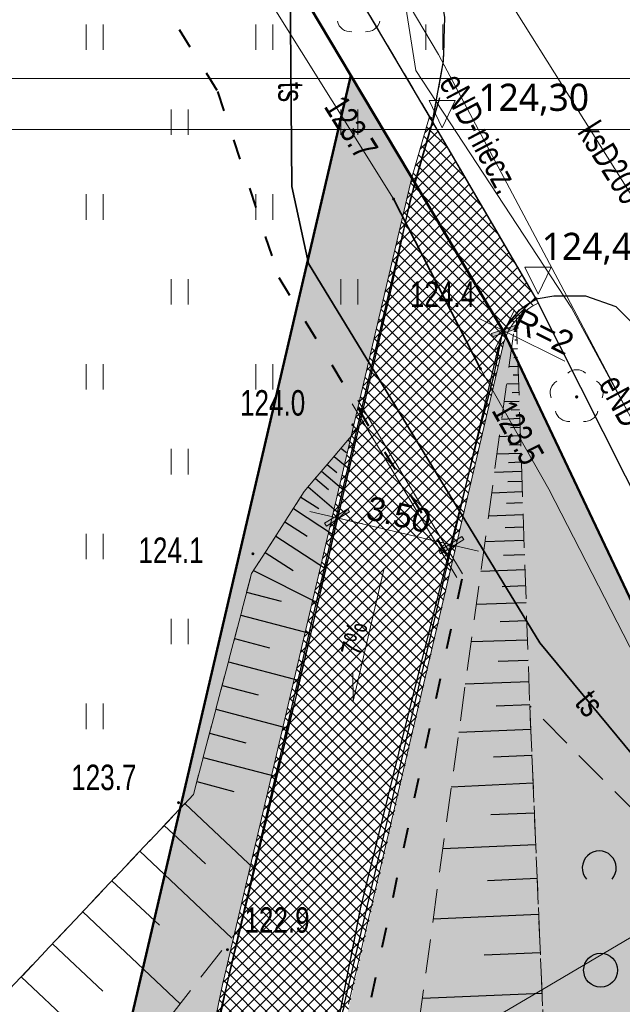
# Model space of a CAD drawing. Header units: metres. Extents: x 7464056 to 7464277, y 5957530 to 5957827.
# Tile 11 of 26: x 7464154 to 7464172, y 5957592 to 5957621. Entities that reach past the tile are written whole.
import ezdxf
from ezdxf.enums import TextEntityAlignment as Align

# ---------------------------------------------------------------- set-up
doc = ezdxf.new("R2010")
doc.units = ezdxf.units.M
doc.header["$MEASUREMENT"] = 0
for name, pattern in [('1.0_0.5', [1.5, 1, -0.5]), ('1.5_0.5', [2, 1.5, -0.5]), ('219-500', [0]), ('ACAD_ISO03W100', [30, 12, -18]), ('egug-500', [1, 0.5, -0.5])]:
    doc.linetypes.add(name, pattern=pattern)
doc.layers.get('0').update_dxf_attribs({"color": 2, "linetype": 'CONTINUOUS', "lineweight": 5})
doc.layers.get('Defpoints').update_dxf_attribs({"linetype": 'CONTINUOUS'})
for name, color, linetype in [('000 Inne (niezydentyfikowane)', 7, 'CONTINUOUS'), ('203-punkt graniczny', 7, 'CONTINUOUS'), ('218-kontur użytku gruntowego', 7, 'CONTINUOUS'), ('drzewo liściaste', 7, 'CONTINUOUS'), ('jezdnia', 7, 'CONTINUOUS'), ('krawężnik', 7, 'CONTINUOUS'), ('obudowa ochronna przewodu', 7, 'CONTINUOUS'), ('pikieta naturalna', 7, 'CONTINUOUS'), ('przewód elektroenergetyczny podziemny', 7, 'CONTINUOUS'), ('przewód elektroenergetyczny podziemny-Atr1', 7, 'CONTINUOUS'), ('przewód kanalizacyjny', 7, 'CONTINUOUS'), ('przewód kanalizacyjny-Atr1', 7, 'CONTINUOUS'), ('przewód telekomunikacyjny podziemny', 7, 'CONTINUOUS'), ('przewód telekomunikacyjny podziemny-Atr1', 7, 'CONTINUOUS'), ('rzedna', 7, 'CONTINUOUS'), ('rzedna-Atr2', 7, 'CONTINUOUS'), ('skarpa nieumocniona', 7, 'CONTINUOUS'), ('trawnik', 7, 'CONTINUOUS'), ('zadrzewienie  zakrzewienie', 7, 'CONTINUOUS')]:
    doc.layers.add(name, color=color, linetype=linetype)
for name, color, linetype, lineweight in [('219-działka ewidencyjna', 7, 'CONTINUOUS', 30), ('__A-asfalt', 253, 'CONTINUOUS', 5), ('__A-krawężnik', 5, 'CONTINUOUS', 30), ('__A-opisy', 5, 'CONTINUOUS', 20), ('__A-rzędne projektowane', 7, 'CONTINUOUS', 15), ('__A-Wymiary', 7, 'CONTINUOUS', 13), ('__A-zieleń', 3, 'CONTINUOUS', 5), ('_A opisy', 7, 'CONTINUOUS', 20), ('_E-kabel el', 1, 'ACAD_ISO03W100', 40), ('A-Tabelka', 7, 'CONTINUOUS', 18), ('pikieta naturalna-Atr2', 8, 'CONTINUOUS', 9), ('pikieta sztuczna', 8, 'CONTINUOUS', 9), ('pikieta sztuczna-Atr2', 8, 'CONTINUOUS', 9)]:
    doc.layers.add(name, color=color, linetype=linetype, lineweight=lineweight)
doc.styles.add('arial', font='arial.ttf')
doc.styles.add('GENERATED_STYLE_1', font='arial.ttf')
doc.styles.get("Standard").update_dxf_attribs({"font": 'Working1250', "width": 0.75})
doc.styles.add('trebuchet', font='trebuc.ttf')
doc.dimstyles.new('250', dxfattribs={"dimscale": 0.1, "dimtxt": 7, "dimasz": 1, "dimexe": 1.25, "dimexo": 0.625, "dimgap": 1.5, "dimtad": 1, "dimzin": 4, "dimdsep": 46, "dimtxsty": 'arial', "dimblk": 'W', "dimcen": 1, "dimse1": 1, "dimse2": 1, "dimclrd": 256, "dimclrt": 7, "dimadec": 1, "dimazin": 0, "dimtm": 1e-09, "dimtfac": 1, "dimtmove": 0, "dimatfit": 0, "dimldrblk": 'W', "dimfxl": 0, "dimlwd": 5, "dimarcsym": 0})
pattern_1 = [(45, (0, 0), (-0.1767766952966, 0.1767766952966), []), (135, (0, 0), (-0.1767766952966, -0.1767766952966), [])]

# ---------------------------------------------------------------- blocks, each defined once
blk = doc.blocks.new('203')
at = {"linetype": 'Continuous', "lineweight": 0}
h = blk.add_hatch(color=0, dxfattribs=at)
edge = h.paths.add_edge_path()
edge.add_arc((0, 0), 0.045, 0, 360)
blk = doc.blocks.new('PW01')
at = {"linetype": 'Continuous', "lineweight": 13}
h = blk.add_hatch(color=0, dxfattribs=at)
edge = h.paths.add_edge_path()
edge.add_arc((0, 0), 0.045, 0, 360)
blk = doc.blocks.new('OP021')
at = {"linetype": 'Continuous', "lineweight": 13}
h = blk.add_hatch(color=0, dxfattribs=at)
edge = h.paths.add_edge_path()
edge.add_arc((0, 0), 0.05, 0, 360)
at = {"color": 0, "linetype": 'Continuous', "lineweight": 13}
for centre, start, end in [((0, 0.4), 49.272, 130.728), ((-0.38, 0.124), 121.308, 202.548), ((0.38, 0.124), 337.452, 58.692), ((-0.235, -0.324), 193.221, 274.871), ((0.235, -0.324), 265.129, 346.779)]:
    blk.add_arc(centre, 0.4, start, end, dxfattribs=at)
blk = doc.blocks.new('TU04')
at = {"color": 0, "linetype": 'Continuous', "lineweight": 13}
for p, q in [((0, 0), (0, 0.75)), ((0.5, 0), (0.5, 0.75))]:
    blk.add_line(p, q, dxfattribs=at)
blk = doc.blocks.new('OTZK2')
at = {"color": 0, "linetype": 'Continuous'}
blk.add_arc((0, 0), 0.5, 318.85, 221.162, dxfattribs=at)
blk = doc.blocks.new('OTZK1')
at = {"color": 0, "linetype": 'Continuous'}
blk.add_circle((0, 0), 0.5, dxfattribs=at)
blk = doc.blocks.new('W')
h = blk.add_hatch(color=256)
h.paths.add_polyline_path([(0.65, 0), (2.98, 2.33), (2.27, 3.04), (0, 0.76), (0, 0)])
h.paths.add_polyline_path([(0, 0), (0, 0.76), (-0.56, 0.21), (-0.76, 0)])
h.paths.add_polyline_path([(0, -0.65), (0.15, -0.5), (0.65, 0), (0, 0)])
h.paths.add_polyline_path([(-3.39, -2.62), (-2.68, -3.33), (0, -0.65), (0, 0), (-0.76, 0)])
blk.add_hatch(color=256).paths.add_polyline_path([(-3.39, -2.62), (-2.68, -3.33), (0, -0.65), (0, 0), (-0.76, 0)])
for p, q in [((0, -7), (0, 7)), ((-0.56, 0.21), (2.27, 3.04)), ((2.27, 3.04), (2.98, 2.33)), ((-8, 0), (8, 0)), ((-0.56, 0.21), (-3.39, -2.62)), ((0.15, -0.5), (2.98, 2.33)), ((-3.39, -2.62), (-2.68, -3.33)), ((0.15, -0.5), (-2.68, -3.33))]:
    blk.add_line(p, q)
blk = doc.blocks.new('*D94')
at = {"layer": '__A-Wymiary', "lineweight": 5, "ltscale": 0.25}
blk.add_line((7464163.181, 5957606.748), (7464166.394, 5957605.995), dxfattribs=at)
at = {"layer": 'Defpoints', "color": 0}
for p in [(7464163.1, 5957606.841), (7464166.492, 5957605.972), (7464166.508, 5957606.042)]:
    blk.add_point(p, dxfattribs=at)
at = {"layer": '__A-Wymiary', "linetype": 'ByBlock', "lineweight": 5, "xscale": 0.1, "yscale": 0.1, "zscale": 0.1}
for p, rotation in [((7464163.084, 5957606.771), 166.8105461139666), ((7464166.492, 5957605.972), 346.8105461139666)]:
    blk.add_blockref('W', p, dxfattribs=dict(at, rotation=rotation))
at = {"layer": '__A-Wymiary', "color": 7, "ltscale": 0.25, "insert": (7464164.922, 5957606.862), "char_height": 0.7, "attachment_point": 5, "rotation": 346.8105, "style": 'arial'}
blk.add_mtext('3.50', dxfattribs=at)
blk = doc.blocks.new('*D102')
at = {"layer": '_A opisy', "lineweight": 5, "ltscale": 0.25}
blk.add_line((7464169.813, 5957611.382), (7464168.112, 5957612.227), dxfattribs=at)
at = {"layer": 'Defpoints', "color": 0}
for p in [(7464168.022, 5957612.271), (7464169.813, 5957611.382)]:
    blk.add_point(p, dxfattribs=at)
at = {"layer": '_A opisy', "linetype": 'ByBlock', "lineweight": 5, "xscale": 0.1, "yscale": 0.1, "zscale": 0.1, "rotation": 153.6070811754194}
blk.add_blockref('W', (7464168.022, 5957612.271), dxfattribs=at)
at = {"layer": '_A opisy', "color": 7, "ltscale": 0.25, "insert": (7464169.185, 5957612.254), "char_height": 0.7, "attachment_point": 5, "rotation": 333.6071, "style": 'arial'}
blk.add_mtext('R=2', dxfattribs=at)
blk = doc.blocks.new('Kota2')
at = {"color": 0}
blk.add_lwpolyline([(-0.386, 0.799), (0, 0), (0.386, 0.799)], close=True, dxfattribs=at)
at = {"color": 0, "style": 'trebuchet'}
blk.add_attdef('POZIOM', (-0.775, 1.071), '', height=1, dxfattribs=at)

msp = doc.modelspace()

# ---------------------------------------------------------------- hatches: boundary and pattern name
at = {"layer": '__A-asfalt', "ltscale": 0.25, "transparency": 33554687}
h = msp.add_hatch(dxfattribs=at)
h.set_pattern_fill('ANSI37', color=256, scale=2)
h.set_pattern_definition(pattern_1)
h.paths.add_polyline_path([(7464165.831, 5957618.587), (7464165.308, 5957616.788), (7464167.995, 5957612.279), (7464168.078, 5957612.104, -0.188026), (7464169.029, 5957613.091)])
h = msp.add_hatch(dxfattribs=at)
h.set_pattern_fill('ANSI37', color=256, scale=2)
h.set_pattern_definition(pattern_1)
h.paths.add_polyline_path([(7464165.308, 5957616.788), (7464161.651, 5957601.17), (7464164.394, 5957596.391), (7464167.983, 5957611.811, -0.040843), (7464168.078, 5957612.104), (7464167.995, 5957612.279)])
h.paths.add_polyline_path([(7464159.913, 5957593.75), (7464163.714, 5957587.127), (7464163.818, 5957587.186, -0.20175), (7464163.135, 5957590.985), (7464164.394, 5957596.391), (7464161.651, 5957601.17)])
h.paths.add_polyline_path([(7464192.967, 5957553.056, -0.185973), (7464190.198, 5957553.65), (7464181.138, 5957558.875, -0.132452), (7464178.607, 5957561.411), (7464176.982, 5957564.245), (7464176.878, 5957564.185), (7464175.26, 5957567.004), (7464164.709, 5957585.392), (7464163.714, 5957587.127), (7464159.913, 5957593.75), (7464159.649, 5957592.62, 0.08632), (7464159.138, 5957583.642, -0.007389), (7464159.644, 5957579.751), (7464162.891, 5957571.092), (7464164.524, 5957568.219, 0.034887), (7464166.874, 5957564.931, 0.072384), (7464175.003, 5957558.096), (7464194.588, 5957546.802), (7464194.796, 5957546.645), (7464194.874, 5957546.586)])
at = {"layer": '__A-zieleń', "ltscale": 0.25, "transparency": 33554687}
h = msp.add_hatch(dxfattribs=at)
h.set_pattern_fill('CROSS', color=3)
h.paths.add_polyline_path([(7464157.868, 5957578.252, 0.110469), (7464159, 5957583.313, -0.070293), (7464159.649, 5957592.62), (7464165.308, 5957616.788), (7464163.514, 5957619.798), (7464156.749, 5957590.749), (7464156.689, 5957582.483), (7464157.868, 5957578.252)])
h = msp.add_hatch(dxfattribs=at)
h.set_pattern_fill('CROSS', color=3)
h.paths.add_polyline_path([(7464168.078, 5957612.104, 0.040843), (7464167.983, 5957611.811), (7464163.135, 5957590.985, 0.20175), (7464163.818, 5957587.186), (7464163.714, 5957587.127), (7464164.709, 5957585.392), (7464169.219, 5957587.98), (7464169.723, 5957588.268), (7464170.589, 5957586.762, 0.389883), (7464174.436, 5957585.705), (7464179.15, 5957588.749), (7464168.078, 5957612.104)])

# ---------------------------------------------------------------- linework, layer by layer
at = {"layer": '000 Inne (niezydentyfikowane)', "color": 56, "linetype": 'Continuous', "lineweight": 50, "flags": 128}
for points in [[(7464129.82, 5957706.056), (7464158.016, 5957657.47), (7464158.056, 5957657.401), (7464162.94, 5957648.984), (7464162.981, 5957648.914), (7464176.492, 5957625.631), (7464176.499, 5957625.621), (7464182.663, 5957614.998), (7464186.213, 5957609.558), (7464195.967, 5957590.719), (7464195.97, 5957590.71), (7464198.51, 5957586.21), (7464201.941, 5957582.25), (7464205.521, 5957578.87), (7464209.991, 5957575.1), (7464215.369, 5957570.98), (7464206.32, 5957560.132), (7464194.92, 5957546.46), (7464180.799, 5957585.27), (7464167.995, 5957612.279), (7464163.514, 5957619.798), (7464156.208, 5957632.058), (7464149.275, 5957643.692), (7464129.849, 5957676.292)], [(7464126.431, 5957614.494), (7464156.208, 5957632.058), (7464163.514, 5957619.798), (7464156.749, 5957590.749), (7464156.689, 5957582.483), (7464160.044, 5957570.443), (7464166.573, 5957560.859), (7464191.954, 5957545.875), (7464191.47, 5957545.78), (7464189.787, 5957545.447), (7464144.12, 5957536.43), (7464125.18, 5957539.755)]]:
    msp.add_lwpolyline(points, dxfattribs=at)
msp.add_lwpolyline([(7464194.92, 5957546.46), (7464194.899, 5957546.456), (7464191.954, 5957545.875), (7464166.573, 5957560.859), (7464160.044, 5957570.443), (7464156.689, 5957582.483), (7464156.749, 5957590.749), (7464163.514, 5957619.798), (7464167.995, 5957612.279), (7464180.799, 5957585.27)], close=True, dxfattribs=at)
at = {"layer": '000 Inne (niezydentyfikowane)', "color": 7, "linetype": 'Continuous', "lineweight": 25, "flags": 128}
for points in [[(7464168.4, 5957612.26), (7464168.31, 5957612.26)], [(7464168.39, 5957612.52), (7464168.37, 5957612.51)], [(7464168.41, 5957612), (7464168.34, 5957612)], [(7464168.42, 5957611.75), (7464168.24, 5957611.74)], [(7464168.42, 5957611.49), (7464168.31, 5957611.48)], [(7464168.43, 5957611.23), (7464168.17, 5957611.22)], [(7464168.44, 5957610.97), (7464168.29, 5957610.97)], [(7464168.45, 5957610.72), (7464168.1, 5957610.71)], [(7464168.46, 5957610.46), (7464168.26, 5957610.45)], [(7464168.47, 5957610.2), (7464168.02, 5957610.19)], [(7464168.48, 5957609.95), (7464168.23, 5957609.94)], [(7464168.49, 5957609.69), (7464167.95, 5957609.67)], [(7464168.5, 5957609.43), (7464168.21, 5957609.42)], [(7464163.43, 5957609.06), (7464163.62, 5957608.89)], [(7464168.5, 5957609.18), (7464167.88, 5957609.15)], [(7464163.22, 5957608.82), (7464163.38, 5957608.69)], [(7464168.51, 5957608.92), (7464168.18, 5957608.91)], [(7464163.02, 5957608.58), (7464163.46, 5957608.21)], [(7464168.52, 5957608.66), (7464167.81, 5957608.64)], [(7464162.82, 5957608.34), (7464163.1, 5957608.1)], [(7464168.53, 5957608.41), (7464168.15, 5957608.39)], [(7464162.47, 5957607.93), (7464162.85, 5957607.6)], [(7464162.65, 5957608.14), (7464163.31, 5957607.58)], [(7464168.54, 5957608.13), (7464167.74, 5957608.1)], [(7464162.26, 5957607.68), (7464163.15, 5957606.92)], [(7464168.55, 5957607.84), (7464168.13, 5957607.83)], [(7464162.04, 5957607.38), (7464162.57, 5957607.04)], [(7464168.56, 5957607.53), (7464167.66, 5957607.5)], [(7464161.82, 5957607.04), (7464163, 5957606.27)], [(7464168.57, 5957607.21), (7464168.09, 5957607.19)], [(7464168.59, 5957606.86), (7464167.56, 5957606.82)], [(7464161.57, 5957606.65), (7464162.23, 5957606.23)], [(7464168.6, 5957606.49), (7464168.06, 5957606.47)], [(7464161.3, 5957606.23), (7464162.77, 5957605.28)], [(7464168.61, 5957606.1), (7464167.46, 5957606.06)], [(7464160.99, 5957605.75), (7464161.81, 5957605.22)], [(7464168.63, 5957605.68), (7464168.01, 5957605.66)], [(7464160.65, 5957605.22), (7464162.54, 5957604.27)], [(7464168.64, 5957605.24), (7464167.34, 5957605.19)], [(7464168.66, 5957604.77), (7464167.97, 5957604.74)], [(7464160.44, 5957604.58), (7464161.46, 5957604.31)], [(7464168.67, 5957604.27), (7464167.21, 5957604.22)], [(7464160.27, 5957603.9), (7464162.33, 5957603.36)], [(7464168.69, 5957603.74), (7464167.91, 5957603.71)], [(7464160.09, 5957603.22), (7464161.12, 5957602.94)], [(7464168.71, 5957603.17), (7464167.06, 5957603.12)], [(7464159.91, 5957602.53), (7464162, 5957601.98)], [(7464168.73, 5957602.57), (7464167.85, 5957602.54)], [(7464159.72, 5957601.83), (7464160.78, 5957601.56)], [(7464168.76, 5957601.94), (7464166.88, 5957601.87)], [(7464168.78, 5957601.26), (7464167.79, 5957601.22)], [(7464159.54, 5957601.13), (7464161.66, 5957600.57)], [(7464159.35, 5957600.43), (7464160.42, 5957600.14)], [(7464168.81, 5957600.54), (7464166.69, 5957600.45)], [(7464159.17, 5957599.71), (7464161.32, 5957599.15)], [(7464168.84, 5957599.77), (7464167.71, 5957599.72)], [(7464158.98, 5957599), (7464160.07, 5957598.71)], [(7464168.88, 5957598.95), (7464166.47, 5957598.84)], [(7464158.63, 5957598.36), (7464160.67, 5957596.43)], [(7464168.92, 5957598.07), (7464167.63, 5957598.02)], [(7464158.02, 5957597.71), (7464159.23, 5957596.58)], [(7464157.3, 5957596.95), (7464160.01, 5957594.39)], [(7464168.95, 5957597.14), (7464166.22, 5957597.02)], [(7464156.48, 5957596.08), (7464157.88, 5957594.77)], [(7464169, 5957596.15), (7464167.54, 5957596.08)], [(7464155.62, 5957595.17), (7464158.49, 5957592.46)], [(7464169.04, 5957595.09), (7464165.94, 5957594.95)], [(7464154.73, 5957594.22), (7464156.21, 5957592.83)], [(7464169.09, 5957593.96), (7464167.44, 5957593.89)], [(7464153.81, 5957593.25), (7464156.85, 5957590.38)], [(7464169.14, 5957592.76), (7464165.62, 5957592.61)]]:
    msp.add_lwpolyline(points, dxfattribs=at)
at = {"layer": '218-kontur użytku gruntowego', "color": 3, "linetype": 'egug-500', "lineweight": 18, "flags": 128}
for points in [[(7464165.86, 5957618.54), (7464132.53, 5957674.94)], [(7464132.53, 5957674.94), (7464165.86, 5957618.54)], [(7464168.97, 5957613.22), (7464165.86, 5957618.54)], [(7464165.86, 5957618.54), (7464168.97, 5957613.22)], [(7464180.8, 5957589.72), (7464168.97, 5957613.22)], [(7464168.97, 5957613.22), (7464180.8, 5957589.72)]]:
    msp.add_lwpolyline(points, dxfattribs=at)
at = {"layer": '219-działka ewidencyjna', "color": 7, "linetype": '219-500', "flags": 128}
for points in [[(7464165.86, 5957618.54), (7464132.53, 5957674.94)], [(7464168.97, 5957613.22), (7464165.86, 5957618.54)], [(7464180.8, 5957589.72), (7464168.97, 5957613.22)]]:
    msp.add_lwpolyline(points, dxfattribs=at)
at = {"layer": '__A-krawężnik', "color": 7, "lineweight": 15, "ltscale": 0.25}
for p, q in [((7464165.308, 5957616.788), (7464165.831, 5957618.587)), ((7464159.806, 5957593.312), (7464165.308, 5957616.788)), ((7464163.444, 5957592.442), (7464167.983, 5957611.811))]:
    msp.add_line(p, q, dxfattribs=at)
at = {"layer": '__A-krawężnik', "color": 7, "ltscale": 0.25}
for p, q in [((7464165.396, 5957616.639), (7464165.919, 5957618.438)), ((7464159.923, 5957593.284), (7464165.396, 5957616.639)), ((7464163.327, 5957592.469), (7464167.866, 5957611.838))]:
    msp.add_line(p, q, dxfattribs=at)
for centre, radius, start, end in [((7464169.813, 5957611.382), 2, 114.6296, 166.8105), ((7464190.934, 5957585.857), 31.888, 166.5316, 183.324), ((7464190.934, 5957585.857), 28.388, 166.5316, 170.0837)]:
    msp.add_arc(centre, radius, start, end, dxfattribs=at)
at = {"layer": '__A-krawężnik', "color": 7, "lineweight": 15, "ltscale": 0.25}
for centre, radius, start, end in [((7464169.813, 5957611.382), 1.88, 114.6296, 166.8105), ((7464190.934, 5957585.857), 32.008, 166.5316, 183.324)]:
    msp.add_arc(centre, radius, start, end, dxfattribs=at)
at = {"layer": '_A opisy', "ltscale": 0.25}
for p, q in [((7464164.496, 5957605.283), (7464163.578, 5957601.366)), ((7464163.578, 5957601.366), (7464163.569, 5957602.184))]:
    msp.add_line(p, q, dxfattribs=at)
at = {"layer": '_E-kabel el', "linetype": 'Continuous', "lineweight": 15, "ltscale": 0.05}
for p, q in [((7464163.714, 5957610.238), (7464166.795, 5957605.12)), ((7464163.548, 5957610.126), (7464166.629, 5957605.008))]:
    msp.add_line(p, q, dxfattribs=at)
at = {"layer": '_E-kabel el', "ltscale": 0.05}
msp.add_lwpolyline([(7464087.37, 5957741.555), (7464088.274, 5957740.255), (7464088.274, 5957740.255), (7464108.163, 5957706.574), (7464108.163, 5957706.574), (7464115.284, 5957694.417), (7464107.767, 5957690.712), (7464119.842, 5957669.986), (7464127.199, 5957674.201), (7464153.719, 5957628.799), (7464159.587, 5957619.328), (7464161.393, 5957613.844), (7464166.778, 5957604.959), (7464163.85, 5957591.454), (7464163.85, 5957589.14), (7464165.616, 5957586.064)], dxfattribs=at)
at = {"layer": 'A-Tabelka', "ltscale": 5}
for points in [[(7464139.412, 5957545.455), (7464244.412, 5957545.455), (7464244.412, 5957619.705), (7464139.412, 5957619.705)], [(7464145.412, 5957546.949), (7464242.912, 5957546.949), (7464242.912, 5957618.211), (7464145.412, 5957618.211)]]:
    msp.add_lwpolyline(points, close=True, dxfattribs=at)
at = {"layer": 'jezdnia', "color": 7, "linetype": '1.5_0.5', "lineweight": 18, "flags": 128}
msp.add_lwpolyline([(7464086.851, 5957757.258), (7464091.92, 5957748.72), (7464093.17, 5957746.61), (7464100.88, 5957733.62), (7464109.13, 5957719.6), (7464117.32, 5957705.91), (7464124.79, 5957693.36), (7464131.59, 5957681.85), (7464137.77, 5957671.55), (7464145.7, 5957658.29), (7464153.31, 5957645.2), (7464161.81, 5957630.88), (7464165.59, 5957624.29), (7464166.01, 5957623.09), (7464166.28, 5957621.51), (7464166.24, 5957620.22), (7464165.92, 5957618.44), (7464168.97, 5957613.22), (7464169.49, 5957613.31), (7464170.42, 5957613.31), (7464171.31, 5957612.99), (7464172.23, 5957612.07), (7464174.42, 5957607.65), (7464180.26, 5957595.46), (7464181.97, 5957591.93), (7464181.97, 5957591.41), (7464181.65, 5957590.58), (7464181.19, 5957590.07), (7464180.8, 5957589.72), (7464180.45, 5957589.49), (7464177.71, 5957587.72), (7464174.48, 5957585.62), (7464174.04, 5957585.45), (7464173.25, 5957585.36), (7464172.37, 5957585.5), (7464170.33, 5957586.19), (7464174.29, 5957579.29), (7464174.66, 5957580.9), (7464175.14, 5957581.82), (7464175.95, 5957582.64), (7464182.63, 5957586.49), (7464183.82, 5957586.55), (7464184.39, 5957586.13), (7464185.16, 5957585.13), (7464186.91, 5957580.49), (7464187.35, 5957579.06), (7464188.33, 5957575.91), (7464191.48, 5957567.03), (7464194.04, 5957559.04), (7464194.66, 5957556.96), (7464194.8, 5957555.42), (7464194.36, 5957553.91), (7464193.7, 5957553.12), (7464193.01, 5957552.89), (7464195.32, 5957546.4), (7464196.35, 5957545.53), (7464197.42, 5957544.45), (7464198.3, 5957543.12), (7464199.02, 5957541.65), (7464199.69, 5957539.99), (7464200.28, 5957536.84), (7464200.881, 5957534.249)], dxfattribs=at)
msp.add_lwpolyline([(7464175.08, 5957566.94), (7464168.12, 5957579.06), (7464164.6, 5957585.2), (7464164.05, 5957586.08), (7464163.49, 5957587.16), (7464163.17, 5957588.47), (7464163.09, 5957590.54), (7464163.17, 5957592.05), (7464163.8, 5957595.25), (7464165.08, 5957600.48), (7464167.34, 5957609.47), (7464167.73, 5957610.98), (7464167.99, 5957612.28), (7464168.48, 5957612.9), (7464168.97, 5957613.22), (7464165.92, 5957618.44), (7464165.25, 5957616.11), (7464164.7, 5957613.53), (7464161.91, 5957601.58), (7464159.06, 5957589.68), (7464158.91, 5957588.78), (7464158.88, 5957587.14), (7464159.08, 5957584.49), (7464159.56, 5957581.48), (7464159.93, 5957579.62), (7464160.1, 5957579.06), (7464160.48, 5957577.81), (7464161.22, 5957574.98), (7464162.46, 5957571.47), (7464164.25, 5957568.18), (7464166.47, 5957565.3), (7464169.08, 5957562.56), (7464171.1, 5957560.79), (7464173.39, 5957559.16), (7464176.91, 5957557.14), (7464184.31, 5957552.93), (7464188.42, 5957550.79), (7464189.21, 5957550.43), (7464191.67, 5957549.01), (7464193.61, 5957547.69), (7464195.32, 5957546.4), (7464193.01, 5957552.89), (7464191.65, 5957552.87), (7464190.31, 5957553.48), (7464175.47, 5957562.01), (7464174.72, 5957562.88), (7464174.26, 5957564.06), (7464174.2, 5957565.3), (7464174.58, 5957566.25)], close=True, dxfattribs=at)
at = {"layer": 'krawężnik', "color": 7, "linetype": 'Continuous', "lineweight": 25, "flags": 128}
for points in [[(7464165.92, 5957618.44), (7464166.24, 5957620.22), (7464166.28, 5957621.51), (7464166.01, 5957623.09), (7464165.59, 5957624.29), (7464161.81, 5957630.88), (7464153.31, 5957645.2), (7464145.7, 5957658.29), (7464137.77, 5957671.55), (7464131.59, 5957681.85), (7464124.79, 5957693.36), (7464117.32, 5957705.91), (7464109.13, 5957719.6), (7464100.88, 5957733.62), (7464093.17, 5957746.61), (7464091.92, 5957748.72), (7464086.851, 5957757.258)], [(7464166.12, 5957619.134), (7464165.25, 5957616.11), (7464164.7, 5957613.53), (7464161.91, 5957601.58), (7464159.06, 5957589.68), (7464158.91, 5957588.78), (7464158.88, 5957587.14), (7464159.08, 5957584.49), (7464159.56, 5957581.48), (7464159.93, 5957579.62), (7464160.1, 5957579.06), (7464160.48, 5957577.81), (7464161.22, 5957574.98), (7464162.46, 5957571.47), (7464164.25, 5957568.18), (7464166.47, 5957565.3)], [(7464164.6, 5957585.2), (7464164.05, 5957586.08), (7464163.49, 5957587.16), (7464163.17, 5957588.47), (7464163.09, 5957590.54), (7464163.17, 5957592.05), (7464163.8, 5957595.25), (7464165.08, 5957600.48), (7464167.34, 5957609.47), (7464167.73, 5957610.98), (7464167.99, 5957612.28), (7464168.48, 5957612.9), (7464168.97, 5957613.22)], [(7464168.97, 5957613.22), (7464169.49, 5957613.31), (7464170.42, 5957613.31), (7464171.31, 5957612.99), (7464172.23, 5957612.07), (7464174.42, 5957607.65), (7464180.26, 5957595.46), (7464181.97, 5957591.93), (7464181.97, 5957591.41), (7464181.65, 5957590.58), (7464181.19, 5957590.07), (7464180.8, 5957589.72), (7464180.45, 5957589.49)]]:
    msp.add_lwpolyline(points, dxfattribs=at)
at = {"layer": 'obudowa ochronna przewodu', "color": 7, "linetype": 'Continuous', "lineweight": 35, "flags": 128}
for points in [[(7464179.25, 5957580.12), (7464179.08, 5957580.59), (7464172.1, 5957599.44), (7464169.08, 5957603.09), (7464162.27, 5957614.26), (7464161.78, 5957616.53), (7464161.72, 5957623.7)], [(7464167.33, 5957611.16), (7464164.77, 5957616.16)]]:
    msp.add_lwpolyline(points, dxfattribs=at)
at = {"layer": 'przewód elektroenergetyczny podziemny', "color": 1, "linetype": 'Continuous', "lineweight": 18, "flags": 128}
for points in [[(7464087.32, 5957752.37), (7464095.98, 5957737.1), (7464105.9, 5957721.64), (7464112.85, 5957710.77), (7464118.26, 5957701.85), (7464125.41, 5957690.07), (7464132.72, 5957677.58), (7464134.57, 5957673.2), (7464138.74, 5957666.32), (7464145.7, 5957654.46), (7464154.32, 5957639.85), (7464161.46, 5957628.22), (7464166.09, 5957620.42), (7464169.69, 5957613.63), (7464179.16, 5957595.67), (7464181.63, 5957596.77), (7464187.58, 5957599.66), (7464192.68, 5957601.41), (7464193.82, 5957601.82)], [(7464198.519, 5957534.235), (7464197.84, 5957535.9), (7464197.3, 5957537.03), (7464195.22, 5957542.68), (7464189.26, 5957548.01), (7464189.91, 5957549.75), (7464190.89, 5957553.48), (7464190.91, 5957554.57), (7464189.76, 5957559.13), (7464187.22, 5957567.86), (7464186.59, 5957569.43), (7464183.38, 5957577.47), (7464182.86, 5957579.06), (7464180.99, 5957584.74), (7464178.47, 5957589.84), (7464169.34, 5957607.61), (7464167.33, 5957611.16), (7464164.77, 5957616.16), (7464161.16, 5957621.94), (7464156, 5957630.1), (7464149.38, 5957641.57), (7464141.13, 5957655.81), (7464133.08, 5957670.35)], [(7464199.184, 5957534.239), (7464199.16, 5957534.37), (7464198.51, 5957537.91), (7464197.94, 5957540.83), (7464197.91, 5957541.32), (7464197.45, 5957543.79), (7464195.6, 5957545.62), (7464190.66, 5957549.28), (7464188.71, 5957550.79), (7464190.42, 5957554.09), (7464192.07, 5957559.98), (7464190.2, 5957567.37), (7464189.12, 5957571.34), (7464187.67, 5957574.08), (7464185.65, 5957578.93), (7464183.21, 5957584.98), (7464181.6, 5957586.09), (7464179.87, 5957589.53), (7464181.4, 5957591.26), (7464179.26, 5957595.81), (7464177.83, 5957598.49), (7464170.01, 5957612.95), (7464165.43, 5957619.94), (7464165.01, 5957622.57)]]:
    msp.add_lwpolyline(points, dxfattribs=at)
at = {"layer": 'przewód kanalizacyjny', "color": 34, "linetype": 'Continuous', "lineweight": 18, "flags": 128}
for points in [[(7464160.48, 5957634.89), (7464160.61, 5957634.67), (7464165.47, 5957626.31), (7464172.63, 5957614.91), (7464181.69, 5957600.57), (7464181.83, 5957600.36)], [(7464181.83, 5957600.36), (7464181.61, 5957600.23), (7464169.15, 5957592.88), (7464159.24, 5957587.05), (7464163.66, 5957579.06)]]:
    msp.add_lwpolyline(points, dxfattribs=at)
at = {"layer": 'przewód telekomunikacyjny podziemny', "color": 30, "linetype": 'Continuous', "lineweight": 18, "flags": 128}
msp.add_lwpolyline([(7464161.72, 5957623.7), (7464161.78, 5957616.53), (7464162.27, 5957614.26), (7464169.08, 5957603.09), (7464172.1, 5957599.44), (7464179.08, 5957580.59), (7464179.25, 5957580.12)], dxfattribs=at)
at = {"layer": 'skarpa nieumocniona', "color": 7, "linetype": '1.0_0.5', "lineweight": 18, "flags": 128}
for points in [[(7464169.35, 5957587.9), (7464168.78, 5957601.23), (7464168.38, 5957612.78), (7464164.6, 5957585.2)], [(7464169.35, 5957587.9), (7464168.78, 5957601.23), (7464168.38, 5957612.78), (7464164.6, 5957585.2)], [(7464139.72, 5957589.11), (7464138.86, 5957588.41), (7464152.9, 5957585.36), (7464160.26, 5957594.71), (7464160.29, 5957594.84), (7464161.2, 5957598.62), (7464161.74, 5957600.9), (7464162.34, 5957603.42), (7464162.72, 5957605.07), (7464163.24, 5957607.29), (7464163.75, 5957609.44), (7464162.14, 5957607.54), (7464160.59, 5957605.13), (7464158.88, 5957598.62), (7464149.75, 5957588.95), (7464140.72, 5957589.93)], [(7464139.72, 5957589.11), (7464138.86, 5957588.41), (7464152.9, 5957585.36), (7464160.26, 5957594.71), (7464160.29, 5957594.84), (7464161.2, 5957598.62), (7464161.74, 5957600.9), (7464162.34, 5957603.42), (7464162.72, 5957605.07), (7464163.24, 5957607.29), (7464163.75, 5957609.44), (7464162.14, 5957607.54), (7464160.59, 5957605.13), (7464158.88, 5957598.62), (7464149.75, 5957588.95), (7464140.72, 5957589.93)]]:
    msp.add_lwpolyline(points, close=True, dxfattribs=at)
at = {"layer": 'trawnik', "color": 7, "linetype": '1.0_0.5', "lineweight": 18, "flags": 128}
msp.add_lwpolyline([(7464137.77, 5957671.55), (7464145.7, 5957658.29), (7464153.31, 5957645.2), (7464161.81, 5957630.88), (7464165.59, 5957624.29), (7464166.01, 5957623.09), (7464166.28, 5957621.51), (7464166.24, 5957620.22), (7464165.92, 5957618.44), (7464165.25, 5957616.11), (7464164.7, 5957613.53), (7464163.75, 5957609.44), (7464162.14, 5957607.54), (7464160.59, 5957605.13), (7464158.88, 5957598.62), (7464149.75, 5957588.95), (7464140.72, 5957589.93), (7464140.72, 5957590.36), (7464140.75, 5957592.73), (7464140.78, 5957594.74), (7464140.8, 5957596.99), (7464140.84, 5957600.05), (7464139.3, 5957603.17), (7464138.08, 5957605.61), (7464136.76, 5957608.28), (7464135.53, 5957610.77), (7464134.22, 5957613.41), (7464132.92, 5957616.01), (7464131.45, 5957618.86), (7464130.15, 5957621.38), (7464128.74, 5957624.11), (7464127.3, 5957626.93), (7464126.66, 5957628.17), (7464126.84, 5957638.93), (7464127.02, 5957656.52), (7464119.12, 5957670.16), (7464132.26, 5957677.67)], close=True, dxfattribs=at)
at = {"layer": 'zadrzewienie  zakrzewienie', "color": 7, "linetype": '1.0_0.5', "lineweight": 18, "flags": 128}
msp.add_lwpolyline([(7464180.45, 5957589.49), (7464168.78, 5957601.23), (7464169.35, 5957587.9), (7464170.33, 5957586.19), (7464172.37, 5957585.5), (7464173.25, 5957585.36), (7464174.04, 5957585.45), (7464174.48, 5957585.62), (7464177.71, 5957587.72)], close=True, dxfattribs=at)

# ---------------------------------------------------------------- block references
at = {"layer": '203-punkt graniczny', "color": 7, "linetype": 'Continuous', "lineweight": 18}
for p in [(7464165.86, 5957618.54), (7464168.97, 5957613.22)]:
    msp.add_blockref('203', p, dxfattribs=at)
at = {"layer": '__A-rzędne projektowane'}
ref = msp.add_blockref('Kota2', (7464166.2, 5957618.259), dxfattribs=dict(at, zscale=0.6))
ref.add_attrib('Poziom', '124,30', (7464167.267, 5957618.755), dxfattribs={"layer": '0', "color": 0, "height": 0.8, "style": 'trebuchet'})
ref = msp.add_blockref('Kota2', (7464169.023, 5957613.357), dxfattribs=dict(at, zscale=0.6))
ref.add_attrib('Poziom', '124,40', (7464169.13, 5957614.365), dxfattribs={"layer": '0', "color": 0, "height": 0.8, "style": 'trebuchet'})
at = {"layer": 'drzewo liściaste', "color": 94, "linetype": 'Continuous', "lineweight": 18}
for p in [(7464163.74, 5957621.81), (7464170.16, 5957610.33)]:
    msp.add_blockref('OP021', p, dxfattribs=at)
at = {"layer": 'pikieta naturalna', "color": 7, "linetype": 'Continuous', "lineweight": 13}
for p in [(7464163.57, 5957609.51), (7464160.63, 5957605.71), (7464158.44, 5957598.38)]:
    msp.add_blockref('PW01', p, dxfattribs=at)
at = {"layer": 'pikieta sztuczna', "color": 7, "linetype": 'Continuous', "lineweight": 13}
for p in [(7464168.49, 5957612.67), (7464159.88, 5957594.05)]:
    msp.add_blockref('PW01', p, dxfattribs=at)
at = {"layer": 'rzedna', "color": 1, "linetype": 'Continuous', "lineweight": 18}
for p in [(7464164.77, 5957616.16), (7464167.33, 5957611.16)]:
    msp.add_blockref('PW01', p, dxfattribs=at)
at = {"layer": 'trawnik', "color": 7, "linetype": 'Continuous', "lineweight": 18}
for p in [(7464155.719, 5957620.549), (7464160.719, 5957620.549), (7464165.719, 5957620.549), (7464158.219, 5957618.049), (7464163.219, 5957618.049), (7464155.719, 5957615.549), (7464160.719, 5957615.549), (7464158.219, 5957613.049), (7464163.219, 5957613.049), (7464155.719, 5957610.549), (7464160.719, 5957610.549), (7464158.219, 5957608.049), (7464155.719, 5957605.549), (7464158.219, 5957603.049), (7464155.719, 5957600.549)]:
    msp.add_blockref('TU04', p, dxfattribs=at)
at = {"layer": 'zadrzewienie  zakrzewienie', "color": 7, "linetype": 'Continuous', "lineweight": 18}
for name, p in [('OTZK2', (7464170.824, 5957596.457)), ('OTZK1', (7464170.866, 5957593.446))]:
    msp.add_blockref(name, p, dxfattribs=at)

# ---------------------------------------------------------------- texts
at = {"layer": '__A-opisy', "color": 7, "style": 'GENERATED_STYLE_1', "width": 0.8}
msp.add_text('7%%%', height=0.6, rotation=77, dxfattribs=at).set_placement((7464163.792, 5957602.67))
at = {"layer": 'pikieta naturalna-Atr2', "color": 7, "width": 0.765}
for s, p in [('124.0', (7464160.25, 5957609.78)), ('124.1', (7464157.26, 5957605.44)), ('123.7', (7464155.28, 5957598.75))]:
    msp.add_text(s, height=0.75, dxfattribs=at).set_placement(p)
at = {"layer": 'pikieta sztuczna-Atr2', "color": 7, "width": 0.765}
for s, p in [('124.4', (7464165.25, 5957612.98)), ('122.9', (7464160.38, 5957594.55))]:
    msp.add_text(s, height=0.75, dxfattribs=at).set_placement(p)
at = {"layer": 'przewód elektroenergetyczny podziemny-Atr1', "color": 1, "width": 0.765}
msp.add_text('eND-niecz.', height=0.75, rotation=297.94, dxfattribs=at).set_placement((7464166.09, 5957619.59))
msp.add_text('eND', height=0.75, rotation=-61.595, dxfattribs=at).set_placement((7464171.12, 5957610.89), align=Align.MIDDLE_LEFT)
at = {"layer": 'przewód kanalizacyjny-Atr1', "color": 34, "width": 0.765}
msp.add_text('ksD200', height=0.75, rotation=302.132, dxfattribs=at).set_placement((7464170.48, 5957618.33), align=Align.MIDDLE_LEFT)
at = {"layer": 'przewód telekomunikacyjny podziemny-Atr1', "color": 30, "width": 0.765}
for rotation, p in [(270.479, (7464161.75, 5957619.61)), (309.604, (7464170.36, 5957601.54))]:
    msp.add_text('ts', height=0.75, rotation=rotation, dxfattribs=at).set_placement(p, align=Align.MIDDLE_LEFT)
at = {"layer": 'rzedna-Atr2', "color": 7, "width": 0.765}
for s, rotation, p in [('123.7', 302.03, (7464162.7, 5957618.88)), ('123.5', 299.47, (7464167.64, 5957609.93))]:
    msp.add_text(s, height=0.75, rotation=rotation, dxfattribs=at).set_placement(p)

# ---------------------------------------------------------------- dimensions: what is measured, and where the dimension line sits
at = {"layer": '__A-Wymiary', "ltscale": 0.25}
dim = msp.add_linear_dim(base=(7464166.492, 5957605.972), p1=(7464163.1, 5957606.841), p2=(7464166.508, 5957606.042), angle=346.8105, dimstyle='250', dxfattribs=at)
dim.commit()
dim.dimension.update_dxf_attribs({"geometry": '*D94', "text_midpoint": (7464164.806, 5957606.368), "dimtype": 161})
at = {"layer": '_A opisy', "ltscale": 0.25}
dim = msp.add_radius_dim(center=(7464169.813, 5957611.382), mpoint=(7464168.022, 5957612.271), text='R=2', dimstyle='250', override={"dimtxsty": 'arial'}, dxfattribs=at)
dim.commit()
dim.dimension.update_dxf_attribs({"geometry": '*D102', "text_midpoint": (7464169.185, 5957612.254)})

doc.saveas('drawing.dxf')
